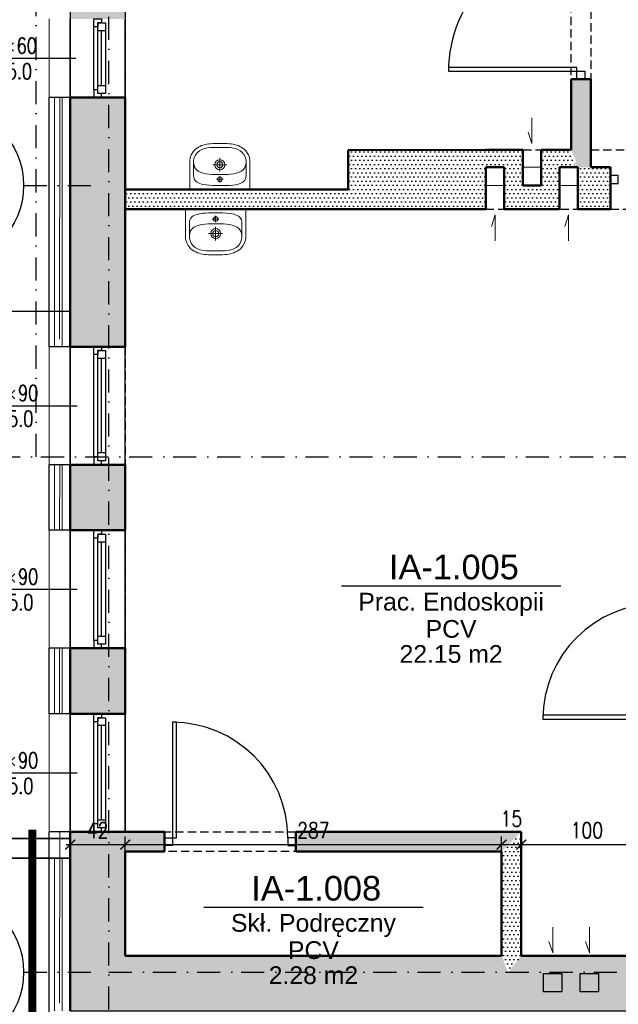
# Model space of a CAD drawing. Header units: millimetres. Extents: x 489 to 7736, y 461 to 5981.
# Tile 48 of 62: x 4515 to 4972, y 3223 to 3974. Entities that reach past the tile are written whole.
import ezdxf
from ezdxf.enums import TextEntityAlignment as Align

# ---------------------------------------------------------------- set-up
doc = ezdxf.new("R2010")
doc.units = ezdxf.units.MM
for name, pattern in [('DIVIDE', [31.75, 12.7, -6.35, 0, -6.35, 0, -6.35]), ('DOT___DASHED', [33.523888, 17.638888, -8.819444, 0.01, -7.055556]), ('HIDDEN', [9.525, 6.35, -3.175])]:
    doc.linetypes.add(name, pattern=pattern)
for name, color, linetype in [('WK-Drzwi IST', 8, 'Continuous'), ('WK-EtykOkna', 11, 'Continuous'), ('WK-EtykPom', 161, 'Continuous'), ('WK-Okna', 143, 'Continuous'), ('WK-Opis', 143, 'Continuous'), ('WK-Opisy', 143, 'Continuous'), ('WK-Otwory', 9, 'Continuous'), ('WK-PPoż', 1, 'Continuous'), ('WK-Siatka', 240, 'DOT___DASHED'), ('WK-Wymiary', 8, 'Continuous'), ('WK-Ściany', 7, 'Continuous')]:
    doc.layers.add(name, color=color, linetype=linetype)
for name, color, linetype, lineweight in [('WK-INSTALACJE WODKAN', 170, 'Continuous', 5), ('WK-izolacja termiczna II', 124, 'BATTING', 0), ('WK-widok', 8, 'Continuous', 0), ('WK-WYBURZENIA', 6, 'Continuous', 5)]:
    doc.layers.add(name, color=color, linetype=linetype, lineweight=lineweight)
doc.layers.add('WK-Pomieszczenia', color=173, linetype='Continuous', plot=False)
doc.layers.add('WK-Uwagi', color=2, linetype='Continuous', plot=False)
doc.styles.add('Arial', font='micross.ttf', dxfattribs={"width": 0.9})
doc.styles.add('RomanS-Narrow', font='romans.shx', dxfattribs={"width": 0.8})
doc.linetypes.add('BATTING', pattern='A,0.00254,-2.54,[134,ltypeshp.shx,S=2.54,R=0,X=-2.54,Y=0],-5.08,[134,ltypeshp.shx,S=2.54,R=180,X=2.54,Y=0],-2.54', length=10.16254)
doc.dimstyles.new('AEC Dimension 1-50', dxfattribs={"dimtxt": 12, "dimasz": 0.075, "dimexe": 6.25, "dimexo": 0, "dimgap": 5, "dimtad": 1, "dimdec": 1, "dimrnd": 0.5, "dimzin": 9, "dimdsep": 46, "dimtxsty": 'RomanS-Narrow', "dimblk": 'ARCHTICK', "dimcen": 0.125, "dimdle": 3.125, "dimclrd": 8, "dimclre": 8, "dimclrt": 256, "dimadec": 1, "dimazin": 0, "dimtfac": 1, "dimtdec": 1, "dimtmove": 2, "dimatfit": 2, "dimfxl": 0, "dimtolj": 1, "dimtzin": 0, "dimarcsym": 0})
pattern_1 = [(0, (699.431, 930.084), (1.5875, 3.175), [0, -3.175])]

# ---------------------------------------------------------------- blocks, each defined once
blk = doc.blocks.new('J50a')
for p, q in [((20.85, 0), (-20.85, 0)), ((-23, -2.14), (-23, -21)), ((0, -10.13), (0, -5.23)), ((23, -21), (23, -2.14)), ((-20, -20.98), (-20, -10.2)), ((2.53, -7.68), (-2.53, -7.68)), ((0, -23.98), (0, -13.48)), ((20, -10.2), (20, -20.98)), ((-5.34, -18.73), (5.34, -18.73))]:
    blk.add_line(p, q)
at = {"flags": 128}
for points in [[(-20.85, 0, 0.056329), (-22.22, -0.1, 0.274623), (-22.85, -0.67, 0.078029), (-23, -2.14, 0.987626)], [(20.85, 0, -0.056329), (22.22, -0.1, -0.274623), (22.85, -0.67, -0.078029), (23, -2.14, -0.987626)], [(-20, -10.2, -0.104891), (-19.52, -7.91, -0.153237), (-17.09, -5.29, -0.096443), (-12.1, -3.56, -0.04719), (-3.09, -2.97), (-2.75, -2.97, 0.009116), (2.75, -2.97), (3.09, -2.97, -0.053543), (12.87, -3.72, -0.091574), (17.37, -5.47, -0.166964), (19.69, -8.36, -0.062926), (20, -10.2, -1.040135)], [(-23, -21, 0.111521), (-21.76, -26.31, 0.123014), (-17.56, -31.31, 0.141312), (-7.12, -34.81, 0.026087), (7.12, -34.81, 0.141312), (17.56, -31.31, 0.123014), (21.76, -26.31, 0.111521), (23, -21)]]:
    blk.add_lwpolyline(points, format="xyb", dxfattribs=at)
blk.add_lwpolyline([(13.79, -30.26, 0.212121), (19.27, -24.85, 0.157769), (19.69, -18.5, 0.270169), (14.76, -12.99, 0.074819), (6.02, -11.37), (6.02, -11.37), (2.16, -11.22), (-2.16, -11.22), (-6.02, -11.37), (-6.02, -11.37, 0.074819), (-14.76, -12.99, 0.270169), (-19.69, -18.5, 0.157769), (-19.27, -24.85, 0.212121), (-13.79, -30.26, 0.110292), (-5.03, -31.99), (0, -32), (5.03, -31.99, 0.110292)], format="xyb", close=True, dxfattribs=at)
for centre, radius in [((0, -7.68), 1.73), ((0, -18.73), 3.78), ((0, -18.73), 2.33)]:
    blk.add_circle(centre, radius)
blk = doc.blocks.new('WK_Pow_tag_01_50')
at = {"color": 0, "linetype": 'ByBlock'}
blk.add_line((-2.789, 0), (2.789, 0), dxfattribs=at)
at = {"color": 0, "linetype": 'ByBlock', "style": 'Arial'}
for tag, height, p in [('POWIERZCHNIE:NUMERAUTO', 0.625, (0.071, 0.482)), ('POWIERZCHNIE:NAZWA', 0.45, (0, -0.455)), ('POWIERZCHNIE_WYKOŃCZENIE:POSADZKA', 0.45, (0, -1.091)), ('POWIERZCHNIE_STYL:POWOBLICZ', 0.45, (0, -1.728))]:
    blk.add_attdef(tag, text='', height=height, dxfattribs=at).set_placement(p, align=Align.MIDDLE)
blk = doc.blocks.new('WK_WindowTag01_50_L')
for p, q in [((0, -2.543), (0, 0)), ((-0.296, -1.19), (-0.133, -1.353)), ((-0.133, -1.19), (-0.296, -1.353))]:
    blk.add_line(p, q)
blk.add_lwpolyline([(0, -2.543), (0.719, -3.262), (0, -3.981), (-0.719, -3.262)], close=True)
at = {"color": 0, "linetype": 'ByBlock', "lineweight": -2, "style": 'RomanS-Narrow', "width": 0.75}
blk.add_attdef('OKNA_OBIEKTY:WYSOKOŚĆ', text='', height=0.3, rotation=90, dxfattribs=at).set_placement((0, -1.131), align=Align.BOTTOM_LEFT)
blk.add_attdef('OKNA_OBIEKTY:PARAPET', text='', height=0.3, rotation=90, dxfattribs=at).set_placement((0.099, -1.271), align=Align.TOP_CENTER)
blk.add_attdef('OKNA_OBIEKTY:SZEROKOŚĆ', text='', height=0.3, rotation=90, dxfattribs=at).set_placement((0, -1.437), align=Align.BOTTOM_RIGHT)
at = {"color": 0, "linetype": 'ByBlock', "lineweight": -2, "style": 'RomanS-Narrow', "width": 0.75, "flags": 8}
blk.add_attdef('OKNA_OBIEKTY:SYMBOL', text='', height=0.4, dxfattribs=at).set_placement((0, -3.262), align=Align.MIDDLE)
blk = doc.blocks.new('BubbleDef')
at = {"color": 0, "linetype": 'Continuous'}
blk.add_circle((0, 0), 1.5, dxfattribs=at)
at = {"color": 0, "linetype": 'Continuous', "style": 'Arial'}
blk.add_attdef('LABEL', text='', height=1, dxfattribs=at).set_placement((0, 0), align=Align.MIDDLE)
blk = doc.blocks.new('_ArchTick')
at = {"color": 0, "linetype": 'ByBlock', "const_width": 15}
blk.add_lwpolyline([(-50, -50), (50, 50)], dxfattribs=at)
blk = doc.blocks.new('*D1226')
at = {"layer": 'Defpoints', "color": 0}
for p in [(4595.68, 3345.01), (4553.68, 3310.01), (4595.68, 3310.01)]:
    blk.add_point(p, dxfattribs=at)
at = {"layer": 'WK-Wymiary', "color": 8, "linetype": 'Continuous', "lineweight": -2, "ltscale": 1.3}
for p, q in [((4553.68, 3310.01), (4553.68, 3351.26)), ((4595.68, 3310.01), (4595.68, 3351.26)), ((4550.56, 3345.01), (4598.81, 3345.01))]:
    blk.add_line(p, q, dxfattribs=at)
at = {"layer": 'WK-Wymiary', "color": 8, "linetype": 'ByBlock', "lineweight": -2, "xscale": 0.075, "yscale": 0.075, "zscale": 0.075, "rotation": 180}
blk.add_blockref('_ArchTick', (4553.68, 3345.01), dxfattribs=at)
at = {"layer": 'WK-Wymiary', "color": 8, "linetype": 'ByBlock', "lineweight": -2, "xscale": 0.075, "yscale": 0.075, "zscale": 0.075}
blk.add_blockref('_ArchTick', (4595.68, 3345.01), dxfattribs=at)
at = {"layer": 'WK-Wymiary', "lineweight": -3, "insert": (4574.68, 3356.01), "char_height": 12, "attachment_point": 5, "style": 'RomanS-Narrow'}
blk.add_mtext('\\A1;\\A1;42', dxfattribs=at)
blk = doc.blocks.new('*D1227')
at = {"layer": 'Defpoints', "color": 0}
for p in [(4882.68, 3345.01), (4595.68, 3310.01), (4882.68, 3310.01)]:
    blk.add_point(p, dxfattribs=at)
at = {"layer": 'WK-Wymiary', "color": 8, "linetype": 'Continuous', "lineweight": -2, "ltscale": 1.3}
for p, q in [((4595.68, 3310.01), (4595.68, 3351.26)), ((4882.68, 3310.01), (4882.68, 3351.26)), ((4592.56, 3345.01), (4885.81, 3345.01))]:
    blk.add_line(p, q, dxfattribs=at)
at = {"layer": 'WK-Wymiary', "color": 8, "linetype": 'ByBlock', "lineweight": -2, "xscale": 0.075, "yscale": 0.075, "zscale": 0.075, "rotation": 180}
blk.add_blockref('_ArchTick', (4595.68, 3345.01), dxfattribs=at)
at = {"layer": 'WK-Wymiary', "color": 8, "linetype": 'ByBlock', "lineweight": -2, "xscale": 0.075, "yscale": 0.075, "zscale": 0.075}
blk.add_blockref('_ArchTick', (4882.68, 3345.01), dxfattribs=at)
at = {"layer": 'WK-Wymiary', "lineweight": -3, "insert": (4739.18, 3356.01), "char_height": 12, "attachment_point": 5, "style": 'RomanS-Narrow'}
blk.add_mtext('\\A1;\\A1;287', dxfattribs=at)
blk = doc.blocks.new('*D1228')
at = {"layer": 'Defpoints', "color": 0}
for p in [(4897.68, 3345.01), (4882.68, 3310.01), (4897.68, 3310.01)]:
    blk.add_point(p, dxfattribs=at)
at = {"layer": 'WK-Wymiary', "color": 8, "linetype": 'Continuous', "lineweight": -2, "ltscale": 1.3}
for p, q in [((4882.68, 3310.01), (4882.68, 3351.26)), ((4897.68, 3310.01), (4897.68, 3351.26)), ((4879.56, 3345.01), (4900.81, 3345.01))]:
    blk.add_line(p, q, dxfattribs=at)
at = {"layer": 'WK-Wymiary', "color": 8, "linetype": 'ByBlock', "lineweight": -2, "xscale": 0.075, "yscale": 0.075, "zscale": 0.075, "rotation": 180}
blk.add_blockref('_ArchTick', (4882.68, 3345.01), dxfattribs=at)
at = {"layer": 'WK-Wymiary', "color": 8, "linetype": 'ByBlock', "lineweight": -2, "xscale": 0.075, "yscale": 0.075, "zscale": 0.075}
blk.add_blockref('_ArchTick', (4897.68, 3345.01), dxfattribs=at)
at = {"layer": 'WK-Wymiary', "lineweight": -3, "insert": (4890.18, 3364.76), "char_height": 12, "attachment_point": 5, "style": 'RomanS-Narrow'}
blk.add_mtext('\\A1;\\A1;15', dxfattribs=at)
blk = doc.blocks.new('*D1229')
at = {"layer": 'Defpoints', "color": 0}
for p in [(4997.68, 3345.01), (4897.68, 3310.01), (4997.68, 3310.01)]:
    blk.add_point(p, dxfattribs=at)
at = {"layer": 'WK-Wymiary', "color": 8, "linetype": 'Continuous', "lineweight": -2, "ltscale": 1.3}
for p, q in [((4897.68, 3310.01), (4897.68, 3351.26)), ((4997.68, 3310.01), (4997.68, 3351.26)), ((4894.56, 3345.01), (5000.81, 3345.01))]:
    blk.add_line(p, q, dxfattribs=at)
at = {"layer": 'WK-Wymiary', "color": 8, "linetype": 'ByBlock', "lineweight": -2, "xscale": 0.075, "yscale": 0.075, "zscale": 0.075, "rotation": 180}
blk.add_blockref('_ArchTick', (4897.68, 3345.01), dxfattribs=at)
at = {"layer": 'WK-Wymiary', "color": 8, "linetype": 'ByBlock', "lineweight": -2, "xscale": 0.075, "yscale": 0.075, "zscale": 0.075}
blk.add_blockref('_ArchTick', (4997.68, 3345.01), dxfattribs=at)
at = {"layer": 'WK-Wymiary', "lineweight": -3, "insert": (4947.68, 3356.01), "char_height": 12, "attachment_point": 5, "style": 'RomanS-Narrow'}
blk.add_mtext('\\A1;\\A1;100', dxfattribs=at)

msp = doc.modelspace()

# ---------------------------------------------------------------- hatches: boundary and pattern name
at = {"layer": 'WK-Ściany', "linetype": 'Continuous', "lineweight": -3}
h = msp.add_hatch(dxfattribs=at)
h.set_pattern_fill('DOTS', color=253, scale=2, style=0)
h.set_pattern_definition([(360, (699.431, 930.084), (1.5875, 3.175), [0, -3.175])])
h.paths.add_polyline_path([(4950.68, 3861.66), (4950.68, 3861.66), (4950.68, 3928.81), (4935.68, 3928.81), (4935.68, 3874.83), (4939.59, 3866.05), (4935.68, 3861.66), (4935.68, 3861.66), (4940.77, 3861.66)], flags=0)
h.paths.add_polyline_path([(4935.68, 4038.81), (4950.68, 4038.81), (4950.68, 4247.81), (4941.31, 4259.89), (4935.68, 4255.31)], flags=0)
h = msp.add_hatch(dxfattribs=at)
h.set_pattern_fill('DOTS', color=253, scale=2, style=0)
h.set_pattern_definition([(360, (699.431, 930.084), (1.5875, 3.175), [0, -3.175])])
h.paths.add_polyline_path([(4553.68, 4194.81), (4595.68, 4194.81), (4595.68, 4219.81), (4553.68, 4219.8)], flags=0)
h.paths.add_polyline_path([(4595.68, 4134.81), (4553.68, 4134.81), (4553.68, 4099.81), (4595.68, 4099.81)], flags=0)
h.paths.add_polyline_path([(4595.68, 4009.81), (4553.68, 4009.81), (4553.68, 3974.81), (4595.68, 3974.81)], flags=0)
h.paths.add_polyline_path([(4595.68, 3914.81), (4553.68, 3914.81), (4553.68, 3724.81), (4595.68, 3724.81)], flags=0)
h.paths.add_polyline_path([(4595.68, 3634.81), (4553.68, 3634.81), (4553.68, 3584.81), (4595.68, 3584.81)], flags=0)
h.paths.add_polyline_path([(4595.68, 3494.81), (4553.68, 3494.81), (4553.68, 3444.81), (4595.68, 3444.81)], flags=0)
h.paths.add_polyline_path([(4595.68, 3339.81), (4553.68, 3354.81), (4553.68, 3218.31), (4595.68, 3260.31)], flags=0)
h = msp.add_hatch(dxfattribs=at)
h.set_pattern_fill('DOTS', color=253, scale=2, style=0)
h.set_pattern_definition([(360, (699.431, 930.084), (1.5875, 3.175), [0, -3.175])])
h.paths.add_polyline_path([(4870.77, 3874.82), (4765.68, 3874.81), (4765.68, 3844.77), (4765.68, 3829.77), (4870.77, 3829.79), (4870.77, 3861.65)], flags=0)
h = msp.add_hatch(dxfattribs=at)
h.set_pattern_fill('DOTS', color=253, scale=2, style=0)
h.set_pattern_definition([(3e-15, (699.431, 930.084), (1.5875, 3.175), [0, -3.175])])
h.paths.add_polyline_path([(4884.77, 3861.66), (4898.77, 3874.83), (4870.77, 3874.82), (4870.77, 3874.82), (4870.77, 3861.65)], flags=0)
h = msp.add_hatch(dxfattribs=at)
h.set_pattern_fill('DOTS', color=253, scale=2, style=0)
h.set_pattern_definition([(360, (699.431, 930.084), (1.5875, 3.175), [0, -3.175])])
h.paths.add_polyline_path([(4898.77, 3874.83), (4884.77, 3861.66), (4884.77, 3846.58), (4884.77, 3847.66), (4898.77, 3847.66)], flags=0)
h = msp.add_hatch(dxfattribs=at)
h.set_pattern_fill('DOTS', color=253, scale=2, style=0)
h.set_pattern_definition([(3e-15, (699.431, 930.084), (1.5875, 3.175), [0, -3.175])])
h.paths.add_polyline_path([(4912.77, 3874.83), (4912.77, 3861.66), (4926.77, 3861.66), (4935.68, 3861.66), (4939.59, 3866.05), (4935.68, 3874.83)], flags=0)
h = msp.add_hatch(dxfattribs=at)
h.set_pattern_fill('DOTS', color=253, scale=2, style=0)
h.set_pattern_definition([(360, (699.431, 930.084), (1.5875, 3.175), [0, -3.175])])
h.paths.add_polyline_path([(4912.77, 3829.79), (4926.77, 3829.79), (4912.77, 3829.79)], flags=0)
h.paths.add_polyline_path([(4912.77, 3861.66), (4912.77, 3847.66), (4926.77, 3847.66), (4926.77, 3861.66), (4912.77, 3861.66)], flags=0)
h = msp.add_hatch(dxfattribs=at)
h.set_pattern_fill('DOTS', color=253, scale=2, style=0)
h.set_pattern_definition([(3e-15, (699.431, 930.084), (1.5875, 3.175), [0, -3.175])])
h.paths.add_polyline_path([(4940.77, 3829.79), (4965.69, 3829.8), (4965.68, 3861.67), (4950.68, 3861.66), (4950.68, 3861.66), (4940.77, 3861.66)], flags=0)
h = msp.add_hatch(dxfattribs=at)
h.set_pattern_fill('DOTS', color=253, scale=2, style=0)
h.set_pattern_definition(pattern_1)
h.paths.add_polyline_path([(4926.77, 3829.79), (4926.77, 3847.66), (4926.77, 3847.66), (4912.77, 3847.66), (4898.77, 3847.66), (4884.77, 3847.66), (4884.77, 3846.58), (4884.77, 3829.79), (4912.77, 3829.79)], flags=0)
h = msp.add_hatch(dxfattribs=at)
h.set_pattern_fill('DOTS', color=253, scale=2, style=0)
h.set_pattern_definition([(360, (699.431, 930.084), (1.5875, 3.175), [0, -3.175])])
h.paths.add_polyline_path([(4765.68, 3829.77), (4765.68, 3844.77), (4595.69, 3844.81), (4595.68, 3829.81)], flags=0)
h = msp.add_hatch(dxfattribs=at)
h.set_pattern_fill('DOTS', color=253, scale=2, style=0)
h.set_pattern_definition([(360, (699.431, 930.084), (1.5875, 3.175), [0, -3.175])])
h.paths.add_polyline_path([(4882.68, 3339.81), (4897.68, 3354.81), (4725.68, 3354.81), (4725.68, 3339.81)], flags=0)
h.paths.add_polyline_path([(4625.68, 3339.81), (4625.68, 3354.81), (4553.68, 3354.81), (4595.68, 3339.81)], flags=0)
h = msp.add_hatch(dxfattribs=at)
h.set_pattern_fill('DOTS', color=253, scale=2, style=0)
h.set_pattern_definition([(360, (699.431, 930.084), (1.5875, 3.175), [0, -3.175])])
h.paths.add_polyline_path([(4897.68, 3354.81), (4882.68, 3339.81), (4882.68, 3260.31), (4887.68, 3247.56), (4897.68, 3260.31)], flags=0)
h = msp.add_hatch(dxfattribs=at)
h.set_pattern_fill('DOTS', color=253, scale=2, style=0)
h.set_pattern_definition(pattern_1)
h.paths.add_polyline_path([(5302.68, 3260.31), (5292.68, 3247.56), (5287.68, 3218.31), (5600.13, 3218.31), (5600.13, 3260.31)], flags=0)
h.paths.add_polyline_path([(5705.13, 3260.31), (5705.13, 3218.31), (5747.68, 3218.31), (5705.68, 3260.31)], flags=0)
h.paths.add_polyline_path([(5012.68, 3260.31), (5002.68, 3247.56), (4997.68, 3218.31), (5287.68, 3218.31), (5292.68, 3247.56), (5287.68, 3260.31)], flags=0)
h.paths.add_polyline_path([(4595.68, 3260.31), (4553.68, 3218.31), (4882.68, 3218.31), (4887.68, 3247.56), (4882.68, 3260.31)], flags=0)
h.paths.add_polyline_path([(4897.68, 3260.31), (4887.68, 3247.56), (4882.68, 3218.31), (4997.68, 3218.31), (5002.68, 3247.56), (4997.68, 3260.31)], flags=0)

# ---------------------------------------------------------------- linework, layer by layer
at = {"layer": 'WK-Drzwi IST', "color": 8, "linetype": 'Continuous', "lineweight": -3}
for points in [[(4940.18, 3934.81), (4940.18, 3937.81), (4842.18, 3937.81), (4842.18, 3934.81)], [(4946.18, 3934.81), (4946.18, 3928.81), (4940.18, 3928.81), (4940.18, 3934.81)], [(4971.68, 3855.32), (4965.68, 3855.32), (4965.68, 3849.32), (4971.68, 3849.32)], [(5002.18, 3440.81), (5002.18, 3443.81), (4914.18, 3443.81), (4914.18, 3440.81)], [(4631.68, 3350.31), (4634.68, 3350.31), (4634.68, 3438.31), (4631.68, 3438.31)], [(4631.68, 3344.31), (4625.68, 3344.31), (4625.68, 3350.31), (4631.68, 3350.31)], [(4719.68, 3344.31), (4725.68, 3344.31), (4725.68, 3350.31), (4719.68, 3350.31)]]:
    msp.add_lwpolyline(points, close=True, dxfattribs=at)
for centre, radius, start, end in [((4940.18, 3934.81), 98, 90, 180), ((5002.18, 3440.81), 88, 90, 180), ((4631.68, 3350.31), 88, 0, 90)]:
    msp.add_arc(centre, radius, start, end, dxfattribs=at)
at = {"layer": 'WK-izolacja termiczna II', "linetype": 'BATTING', "ltscale": 0.75}
for points in [[(4545.51, 3730.54), (4545.76, 3914.81)], [(4545.48, 3584.81), (4545.68, 3634.81)], [(4545.5, 3444.81), (4545.57, 3494.81)], [(4545.51, 3224.04), (4545.68, 3354.81)]]:
    msp.add_lwpolyline(points, dxfattribs=at)
at = {"layer": 'WK-Okna', "color": 143, "linetype": 'Continuous', "lineweight": -3}
for p, q in [((4553.68, 3914.81), (4553.68, 3974.81)), ((4595.68, 3914.81), (4595.68, 3974.81)), ((4571.68, 3920.81), (4571.68, 3968.81)), ((4580.68, 3965.81), (4574.68, 3965.81)), ((4577.68, 3923.81), (4577.68, 3965.81)), ((4580.68, 3923.81), (4574.68, 3923.81)), ((4553.68, 3634.81), (4553.68, 3724.81)), ((4595.68, 3634.81), (4595.68, 3724.81)), ((4571.68, 3640.81), (4571.68, 3718.81)), ((4580.68, 3715.81), (4574.68, 3715.81)), ((4577.68, 3643.81), (4577.68, 3715.81)), ((4580.68, 3643.81), (4574.68, 3643.81)), ((4553.68, 3494.81), (4553.68, 3584.81)), ((4595.68, 3494.81), (4595.68, 3584.81)), ((4571.68, 3500.81), (4571.68, 3578.81)), ((4580.68, 3575.81), (4574.68, 3575.81)), ((4577.68, 3503.81), (4577.68, 3575.81)), ((4580.68, 3503.81), (4574.68, 3503.81)), ((4553.68, 3354.81), (4553.68, 3444.81)), ((4595.68, 3354.81), (4595.68, 3444.81)), ((4571.68, 3360.81), (4571.68, 3438.81)), ((4580.68, 3435.81), (4574.68, 3435.81)), ((4577.68, 3363.81), (4577.68, 3435.81)), ((4580.68, 3363.81), (4574.68, 3363.81))]:
    msp.add_line(p, q, dxfattribs=at)
for points in [[(4571.68, 3968.81), (4571.68, 3974.81), (4577.68, 3974.81), (4577.68, 3971.81), (4574.68, 3971.81), (4574.68, 3968.81)], [(4580.68, 3917.81), (4574.68, 3917.81), (4574.68, 3971.81), (4580.68, 3971.81)], [(4571.68, 3920.81), (4571.68, 3914.81), (4577.68, 3914.81), (4577.68, 3917.81), (4574.68, 3917.81), (4574.68, 3920.81)], [(4571.68, 3718.81), (4571.68, 3724.81), (4577.68, 3724.81), (4577.68, 3721.81), (4574.68, 3721.81), (4574.68, 3718.81)], [(4580.68, 3637.81), (4574.68, 3637.81), (4574.68, 3721.81), (4580.68, 3721.81)], [(4571.68, 3640.81), (4571.68, 3634.81), (4577.68, 3634.81), (4577.68, 3637.81), (4574.68, 3637.81), (4574.68, 3640.81)], [(4571.68, 3578.81), (4571.68, 3584.81), (4577.68, 3584.81), (4577.68, 3581.81), (4574.68, 3581.81), (4574.68, 3578.81)], [(4580.68, 3497.81), (4574.68, 3497.81), (4574.68, 3581.81), (4580.68, 3581.81)], [(4571.68, 3500.81), (4571.68, 3494.81), (4577.68, 3494.81), (4577.68, 3497.81), (4574.68, 3497.81), (4574.68, 3500.81)], [(4571.68, 3438.81), (4571.68, 3444.81), (4577.68, 3444.81), (4577.68, 3441.81), (4574.68, 3441.81), (4574.68, 3438.81)], [(4580.68, 3357.81), (4574.68, 3357.81), (4574.68, 3441.81), (4580.68, 3441.81)], [(4571.68, 3360.81), (4571.68, 3354.81), (4577.68, 3354.81), (4577.68, 3357.81), (4574.68, 3357.81), (4574.68, 3360.81)]]:
    msp.add_lwpolyline(points, close=True, dxfattribs=at)
at = {"layer": 'WK-Opis'}
msp.add_lwpolyline([(4553.68, 3751.61), (3908.87, 3751.61)], dxfattribs=at)
at = {"layer": 'WK-Opisy'}
msp.add_lwpolyline([(673.68, 5689.81), (673.68, 4219.81), (893.68, 4219.81), (1183.68, 4219.81), (4553.68, 4219.8), (4553.68, 3218.31), (5747.68, 3218.31), (5747.68, 4239.81), (5813.68, 4239.81), (5813.68, 4787.81), (5813.68, 5739.81), (4493.68, 5739.81), (4493.68, 5691.81), (2883.68, 5689.81), (2883.68, 5809.81), (2323.68, 5809.81), (2323.68, 5689.81)], close=True, dxfattribs=at)
at = {"layer": 'WK-Otwory', "color": 9, "linetype": 'HIDDEN', "lineweight": -3}
for p, q in [((4553.68, 3974.81), (4553.68, 3914.81)), ((4595.68, 3974.81), (4595.68, 3914.81)), ((4553.68, 3724.81), (4553.68, 3634.81)), ((4595.68, 3724.81), (4595.68, 3634.81)), ((4553.68, 3584.81), (4553.68, 3494.81)), ((4595.68, 3584.81), (4595.68, 3494.81)), ((4553.68, 3444.81), (4553.68, 3354.81)), ((4595.68, 3444.81), (4595.68, 3354.81))]:
    msp.add_line(p, q, dxfattribs=at)
at = {"layer": 'WK-Otwory', "color": 9, "linetype": 'Continuous', "lineweight": -3}
for p, q in [((4595.68, 3914.81), (4553.68, 3914.81)), ((4595.68, 3724.81), (4553.68, 3724.81)), ((4595.68, 3634.81), (4553.68, 3634.81)), ((4595.68, 3584.81), (4553.68, 3584.81)), ((4595.68, 3494.81), (4553.68, 3494.81)), ((4595.68, 3444.81), (4553.68, 3444.81)), ((4595.68, 3354.81), (4553.68, 3354.81))]:
    msp.add_line(p, q, dxfattribs=at)
at = {"layer": 'WK-Pomieszczenia', "color": 173, "linetype": 'HIDDEN', "lineweight": -3}
for p, q in [((4935.68, 3874.83), (4935.68, 4255.31)), ((4950.68, 4247.81), (4950.68, 3874.83)), ((4595.68, 4219.81), (4595.68, 3844.81)), ((4950.68, 3874.83), (5318.68, 3874.88)), ((4765.68, 3874.81), (4935.68, 3874.83)), ((4765.68, 3844.77), (4765.68, 3874.81)), ((4595.68, 3844.81), (4595.69, 3844.81)), ((4595.69, 3844.81), (4765.68, 3844.77)), ((4765.68, 3829.77), (5092.68, 3829.81)), ((4765.68, 3829.77), (4595.68, 3829.81)), ((4595.68, 3829.81), (4595.68, 3354.81)), ((4595.68, 3354.81), (4897.68, 3354.81)), ((4897.68, 3354.81), (4897.68, 3260.31)), ((4882.68, 3339.81), (4595.68, 3339.81)), ((4595.68, 3339.81), (4595.68, 3260.31)), ((4882.68, 3260.31), (4882.68, 3339.81)), ((4595.68, 3260.31), (4882.68, 3260.31)), ((4897.68, 3260.31), (4997.68, 3260.31))]:
    msp.add_line(p, q, dxfattribs=at)
at = {"layer": 'WK-PPoż', "color": 1, "linetype": 'DIVIDE', "const_width": 6}
msp.add_lwpolyline([(4524.8, 3356.35), (4524.8, 3156.35)], dxfattribs=at)
at = {"layer": 'WK-Siatka', "color": 240, "linetype": 'DOT___DASHED', "lineweight": -3}
for p, q in [((4527.68, 3640.81), (4527.68, 5785.65)), ((4583.18, 2647.81), (4583.18, 4267.81)), ((4518.18, 3847.81), (4583.18, 3847.81)), ((699.43, 3640.81), (5789.68, 3640.81)), ((4518.18, 3247.81), (4583.18, 3247.81)), ((4583.18, 3247.81), (5718.18, 3247.81))]:
    msp.add_line(p, q, dxfattribs=at)
at = {"layer": 'WK-Uwagi', "ltscale": 1.3}
msp.add_line((4553.68, 3494.81), (4553.68, 3444.81), dxfattribs=at)
at = {"layer": 'WK-widok', "ltscale": 1.3}
for p, q in [((4537.68, 3974.81), (4537.68, 3914.81)), ((4537.68, 3724.81), (4537.68, 3634.81)), ((4537.68, 3584.81), (4537.68, 3494.81)), ((4537.68, 3444.81), (4537.68, 3354.81))]:
    msp.add_line(p, q, dxfattribs=at)
for points in [[(4905.77, 3899.41), (4905.77, 3879.66), (4902.86, 3888.33)], [(4877.77, 3805.51), (4877.77, 3825.25), (4874.86, 3816.59)], [(4933.77, 3805.51), (4933.77, 3825.25), (4930.87, 3816.59)], [(4921.69, 3282.16), (4921.69, 3262.42), (4918.78, 3271.08)], [(4949.69, 3282.16), (4949.69, 3262.42), (4946.78, 3271.08)]]:
    msp.add_lwpolyline(points, dxfattribs=at)
for points in [[(4884.77, 3847.66), (4870.77, 3847.66), (4870.77, 3861.66), (4884.77, 3861.66)], [(4912.77, 3847.66), (4898.77, 3847.66), (4898.77, 3861.66), (4912.77, 3861.66)], [(4940.77, 3847.66), (4926.77, 3847.66), (4926.77, 3861.66), (4940.77, 3861.66)]]:
    msp.add_lwpolyline(points, close=True, dxfattribs=at)
at = {"layer": 'WK-WYBURZENIA', "ltscale": 1.3}
for p, q in [((4553.68, 3914.81), (4541.68, 3914.81)), ((4553.68, 3724.81), (4541.68, 3724.81)), ((4553.68, 3634.81), (4541.68, 3634.81)), ((4553.68, 3584.81), (4541.68, 3584.81)), ((4553.68, 3494.81), (4541.68, 3494.81)), ((4553.68, 3444.81), (4541.68, 3444.81))]:
    msp.add_line(p, q, dxfattribs=at)
for points in [[(4541.68, 3724.81), (4541.68, 3914.81)], [(4541.68, 3584.81), (4541.68, 3634.81)], [(4541.68, 3444.81), (4541.68, 3494.81)], [(4541.68, 3218.31), (4541.68, 3334.81)]]:
    msp.add_lwpolyline(points, dxfattribs=at)
at = {"layer": 'WK-WYBURZENIA', "linetype": 'BATTING', "ltscale": 0.55}
for points in [[(4547.68, 3724.81), (4547.68, 3914.81)], [(4547.68, 3584.81), (4547.68, 3634.81)], [(4547.68, 3444.81), (4547.68, 3494.81)], [(4547.68, 3218.31), (4547.68, 3334.81)]]:
    msp.add_lwpolyline(points, dxfattribs=at)
at = {"layer": 'WK-Ściany', "color": 7, "linetype": 'Continuous', "lineweight": 50}
for p, q in [((4950.68, 3928.81), (4935.68, 3928.81)), ((4935.68, 3928.81), (4935.68, 3874.83)), ((4950.68, 3861.66), (4950.68, 3928.81)), ((4595.68, 3914.81), (4553.68, 3914.81)), ((4553.68, 3914.81), (4553.68, 3724.81)), ((4595.68, 3724.81), (4595.68, 3914.81)), ((4870.77, 3874.82), (4765.68, 3874.81)), ((4765.68, 3874.81), (4765.68, 3844.77)), ((4898.77, 3874.83), (4870.77, 3874.82)), ((4870.77, 3874.82), (4870.77, 3874.82)), ((4898.77, 3847.66), (4898.77, 3874.83)), ((4912.77, 3874.83), (4912.77, 3861.66)), ((4935.68, 3874.83), (4912.77, 3874.83)), ((4870.77, 3861.65), (4884.77, 3861.66)), ((4870.77, 3829.79), (4870.77, 3861.65)), ((4884.77, 3861.66), (4884.77, 3846.58)), ((4912.77, 3861.66), (4912.77, 3847.66)), ((4912.77, 3861.66), (4912.77, 3861.66)), ((4926.77, 3847.66), (4926.77, 3861.66)), ((4926.77, 3861.66), (4935.68, 3861.66)), ((4935.68, 3861.66), (4935.68, 3861.66)), ((4935.68, 3861.66), (4940.77, 3861.66)), ((4940.77, 3861.66), (4940.77, 3829.79)), ((4965.68, 3861.67), (4950.68, 3861.66)), ((4965.69, 3829.8), (4965.68, 3861.67)), ((4884.77, 3846.58), (4884.77, 3829.79)), ((4912.77, 3847.66), (4898.77, 3847.66)), ((4926.77, 3829.79), (4926.77, 3847.66)), ((4926.77, 3847.66), (4926.77, 3847.66)), ((4595.69, 3844.81), (4595.68, 3829.81)), ((4765.68, 3844.77), (4595.69, 3844.81)), ((4595.68, 3829.81), (4765.68, 3829.77)), ((4765.68, 3829.77), (4870.77, 3829.79)), ((4884.77, 3829.79), (4912.77, 3829.79)), ((4912.77, 3829.79), (4926.77, 3829.79)), ((4912.77, 3829.79), (4912.77, 3829.79)), ((4940.77, 3829.79), (4965.69, 3829.8)), ((4553.68, 3724.81), (4595.68, 3724.81)), ((4595.68, 3634.81), (4553.68, 3634.81)), ((4553.68, 3634.81), (4553.68, 3584.81)), ((4595.68, 3584.81), (4595.68, 3634.81)), ((4553.68, 3584.81), (4595.68, 3584.81)), ((4595.68, 3494.81), (4553.68, 3494.81)), ((4553.68, 3494.81), (4553.68, 3444.81)), ((4595.68, 3444.81), (4595.68, 3494.81)), ((4553.68, 3444.81), (4595.68, 3444.81)), ((4553.68, 3354.81), (4553.68, 3218.31)), ((4625.68, 3354.81), (4553.68, 3354.81)), ((4625.68, 3339.81), (4625.68, 3354.81)), ((4897.68, 3354.81), (4725.68, 3354.81)), ((4725.68, 3354.81), (4725.68, 3339.81)), ((4897.68, 3260.31), (4897.68, 3354.81)), ((4595.68, 3260.31), (4595.68, 3339.81)), ((4595.68, 3339.81), (4625.68, 3339.81)), ((4725.68, 3339.81), (4882.68, 3339.81)), ((4882.68, 3339.81), (4882.68, 3260.31)), ((4882.68, 3260.31), (4595.68, 3260.31)), ((4997.68, 3260.31), (4897.68, 3260.31))]:
    msp.add_line(p, q, dxfattribs=at)
at = {"layer": 'WK-Ściany', "ltscale": 1.3}
for p, q in [((4553.68, 3914.81), (4537.68, 3914.81)), ((4553.68, 3724.81), (4537.68, 3724.81)), ((4553.68, 3634.81), (4537.68, 3634.81)), ((4553.68, 3584.81), (4537.68, 3584.81)), ((4553.68, 3494.81), (4537.68, 3494.81)), ((4553.68, 3444.81), (4537.68, 3444.81)), ((4553.68, 3354.81), (4537.68, 3354.81))]:
    msp.add_line(p, q, dxfattribs=at)
at = {"layer": 'WK-Ściany', "color": 7, "linetype": 'Continuous', "lineweight": 35}
for p, q in [((4553.68, 3349.81), (4448.68, 3349.81)), ((4553.68, 3334.81), (4553.68, 3349.81)), ((4433.68, 3334.81), (4553.68, 3334.81))]:
    msp.add_line(p, q, dxfattribs=at)
at = {"layer": 'WK-Ściany', "ltscale": 1.3}
for points in [[(4537.68, 3725.04), (4537.68, 3914.81)], [(4537.68, 3584.81), (4537.68, 3634.81)], [(4537.68, 3444.81), (4537.68, 3494.81)], [(4537.68, 3216.31), (4537.68, 3354.81)]]:
    msp.add_lwpolyline(points, dxfattribs=at)
for points in [[(4914.68, 3246.68), (4928.68, 3246.68), (4928.68, 3232.68), (4914.68, 3232.68)], [(4942.68, 3246.68), (4956.68, 3246.68), (4956.68, 3232.68), (4942.68, 3232.68)]]:
    msp.add_lwpolyline(points, close=True, dxfattribs=at)

# ---------------------------------------------------------------- block references
at = {"layer": 'WK-EtykOkna', "color": 11, "linetype": 'Continuous', "lineweight": -3, "ltscale": 1.3}
ref = msp.add_blockref('WK_WindowTag01_50_L', (4558.09, 3944.81, -31), dxfattribs=dict(at, xscale=40, yscale=40, zscale=40, rotation=270))
ref.add_attrib('OKNA_OBIEKTY:SYMBOL', 'C2n', dxfattribs={"layer": '0', "color": 0, "linetype": 'ByBlock', "lineweight": -2, "height": 16, "rotation": 270, "style": 'RomanS-Narrow', "width": 0.75}).set_placement((4427.61, 3944.81, -31), align=Align.MIDDLE)
ref.add_attrib('OKNA_OBIEKTY:SZEROKOŚĆ', '60.0', dxfattribs={"layer": '0', "color": 0, "linetype": 'ByBlock', "lineweight": -2, "height": 12, "style": 'RomanS-Narrow', "width": 0.75}).set_placement((4500.62, 3944.81, -31), align=Align.BOTTOM_RIGHT)
ref.add_attrib('OKNA_OBIEKTY:WYSOKOŚĆ', '60', dxfattribs={"layer": '0', "color": 0, "linetype": 'ByBlock', "lineweight": -2, "height": 12, "style": 'RomanS-Narrow', "width": 0.75}).set_placement((4512.85, 3944.81, -31), align=Align.BOTTOM_LEFT)
ref.add_attrib('OKNA_OBIEKTY:PARAPET', '215.0', dxfattribs={"layer": '0', "color": 0, "linetype": 'ByBlock', "lineweight": -2, "height": 12, "style": 'RomanS-Narrow', "width": 0.75}).set_placement((4507.24, 3940.84, -31), align=Align.TOP_CENTER)
ref = msp.add_blockref('WK_WindowTag01_50_L', (4559.14, 3679.81, -61), dxfattribs=dict(at, xscale=40, yscale=40, zscale=40, rotation=270))
ref.add_attrib('OKNA_OBIEKTY:SYMBOL', 'C1n', dxfattribs={"layer": '0', "color": 0, "linetype": 'ByBlock', "lineweight": -2, "height": 16, "rotation": 270, "style": 'RomanS-Narrow', "width": 0.75}).set_placement((4428.66, 3679.81, -61), align=Align.MIDDLE)
ref.add_attrib('OKNA_OBIEKTY:SZEROKOŚĆ', '90.0', dxfattribs={"layer": '0', "color": 0, "linetype": 'ByBlock', "lineweight": -2, "height": 12, "style": 'RomanS-Narrow', "width": 0.75}).set_placement((4501.67, 3679.81, -61), align=Align.BOTTOM_RIGHT)
ref.add_attrib('OKNA_OBIEKTY:WYSOKOŚĆ', '90', dxfattribs={"layer": '0', "color": 0, "linetype": 'ByBlock', "lineweight": -2, "height": 12, "style": 'RomanS-Narrow', "width": 0.75}).set_placement((4513.9, 3679.81, -61), align=Align.BOTTOM_LEFT)
ref.add_attrib('OKNA_OBIEKTY:PARAPET', '185.0', dxfattribs={"layer": '0', "color": 0, "linetype": 'ByBlock', "lineweight": -2, "height": 12, "style": 'RomanS-Narrow', "width": 0.75}).set_placement((4508.28, 3675.84, -61), align=Align.TOP_CENTER)
ref = msp.add_blockref('WK_WindowTag01_50_L', (4559.14, 3539.81, -61), dxfattribs=dict(at, xscale=40, yscale=40, zscale=40, rotation=269.9999999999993))
ref.add_attrib('OKNA_OBIEKTY:SYMBOL', 'C1n', dxfattribs={"layer": '0', "color": 0, "linetype": 'ByBlock', "lineweight": -2, "height": 16, "rotation": 270, "style": 'RomanS-Narrow', "width": 0.75}).set_placement((4428.66, 3539.81, -61), align=Align.MIDDLE)
ref.add_attrib('OKNA_OBIEKTY:SZEROKOŚĆ', '90.0', dxfattribs={"layer": '0', "color": 0, "linetype": 'ByBlock', "lineweight": -2, "height": 12, "style": 'RomanS-Narrow', "width": 0.75}).set_placement((4501.67, 3539.81, -61), align=Align.BOTTOM_RIGHT)
ref.add_attrib('OKNA_OBIEKTY:WYSOKOŚĆ', '90', dxfattribs={"layer": '0', "color": 0, "linetype": 'ByBlock', "lineweight": -2, "height": 12, "style": 'RomanS-Narrow', "width": 0.75}).set_placement((4513.9, 3539.81, -61), align=Align.BOTTOM_LEFT)
ref.add_attrib('OKNA_OBIEKTY:PARAPET', '185.0', dxfattribs={"layer": '0', "color": 0, "linetype": 'ByBlock', "lineweight": -2, "height": 12, "style": 'RomanS-Narrow', "width": 0.75}).set_placement((4508.28, 3535.84, -61), align=Align.TOP_CENTER)
ref = msp.add_blockref('WK_WindowTag01_50_L', (4559.14, 3399.81, -61), dxfattribs=dict(at, xscale=40, yscale=40, zscale=40, rotation=270))
ref.add_attrib('OKNA_OBIEKTY:SYMBOL', 'C1n', dxfattribs={"layer": '0', "color": 0, "linetype": 'ByBlock', "lineweight": -2, "height": 16, "rotation": 270, "style": 'RomanS-Narrow', "width": 0.75}).set_placement((4428.66, 3399.81, -61), align=Align.MIDDLE)
ref.add_attrib('OKNA_OBIEKTY:SZEROKOŚĆ', '90.0', dxfattribs={"layer": '0', "color": 0, "linetype": 'ByBlock', "lineweight": -2, "height": 12, "style": 'RomanS-Narrow', "width": 0.75}).set_placement((4501.67, 3399.81, -61), align=Align.BOTTOM_RIGHT)
ref.add_attrib('OKNA_OBIEKTY:WYSOKOŚĆ', '90', dxfattribs={"layer": '0', "color": 0, "linetype": 'ByBlock', "lineweight": -2, "height": 12, "style": 'RomanS-Narrow', "width": 0.75}).set_placement((4513.9, 3399.81, -61), align=Align.BOTTOM_LEFT)
ref.add_attrib('OKNA_OBIEKTY:PARAPET', '185.0', dxfattribs={"layer": '0', "color": 0, "linetype": 'ByBlock', "lineweight": -2, "height": 12, "style": 'RomanS-Narrow', "width": 0.75}).set_placement((4508.28, 3395.84, -61), align=Align.TOP_CENTER)
at = {"layer": 'WK-EtykPom', "color": 161, "linetype": 'Continuous', "lineweight": -3, "ltscale": 1.3, "xscale": 30, "yscale": 30, "zscale": 40}
for p, values in [((4844.18, 3542.31), {'POWIERZCHNIE_WYKOŃCZENIE:POSADZKA': 'PCV', 'POWIERZCHNIE:NUMERAUTO': 'IA-1.005', 'POWIERZCHNIE:NAZWA': 'Prac. Endoskopii', 'POWIERZCHNIE_STYL:POWOBLICZ': '22.15 m2'}), ((4739.18, 3297.31), {'POWIERZCHNIE_WYKOŃCZENIE:POSADZKA': 'PCV', 'POWIERZCHNIE:NUMERAUTO': 'IA-1.008', 'POWIERZCHNIE:NAZWA': 'Skł. Podręczny', 'POWIERZCHNIE_STYL:POWOBLICZ': '2.28 m2'})]:
    msp.add_blockref('WK_Pow_tag_01_50', p, dxfattribs=at).add_auto_attribs(values)
at = {"layer": 'WK-INSTALACJE WODKAN', "color": 170, "linetype": 'Continuous', "lineweight": 5, "rotation": 180}
msp.add_blockref('J50a', (4667.82, 3844.81), dxfattribs=at)
at = {"layer": 'WK-INSTALACJE WODKAN', "color": 170, "linetype": 'Continuous', "lineweight": 5}
msp.add_blockref('J50a', (4664.62, 3829.81), dxfattribs=at)
at = {"layer": 'WK-Siatka', "color": 240, "linetype": 'DOT___DASHED', "lineweight": -3, "ltscale": 1.3, "xscale": 40, "yscale": 40, "zscale": 40}
for p, values in [((4458.18, 3847.81), {'LABEL': '3c'}), ((4458.18, 3247.81), {'LABEL': '2c'})]:
    msp.add_blockref('BubbleDef', p, dxfattribs=at).add_auto_attribs(values)

# ---------------------------------------------------------------- dimensions: what is measured, and where the dimension line sits
at = {"layer": 'WK-Wymiary', "color": 8, "linetype": 'Continuous', "lineweight": -3, "ltscale": 1.3}
for base, p1, p2, text, picture, middle in [((4897.68, 3345.01), (4882.68, 3310.01), (4897.68, 3310.01), '\\A1;15', '*D1228', (4890.18, 3364.76)), ((4595.68, 3345.01), (4553.68, 3310.01), (4595.68, 3310.01), '\\A1;42', '*D1226', (4574.68, 3356.01)), ((4882.68, 3345.01), (4595.68, 3310.01), (4882.68, 3310.01), '\\A1;287', '*D1227', (4739.18, 3356.01)), ((4997.68, 3345.01), (4897.68, 3310.01), (4997.68, 3310.01), '\\A1;100', '*D1229', (4947.68, 3356.01))]:
    dim = msp.add_linear_dim(base=base, p1=p1, p2=p2, text=text, dimstyle='AEC Dimension 1-50', override={"dimclrd": 8, "dimclre": 8, "dimclrt": 256}, dxfattribs=at)
    dim.commit()
    dim.dimension.update_dxf_attribs({"geometry": picture, "text_midpoint": middle})

doc.saveas('drawing.dxf')
